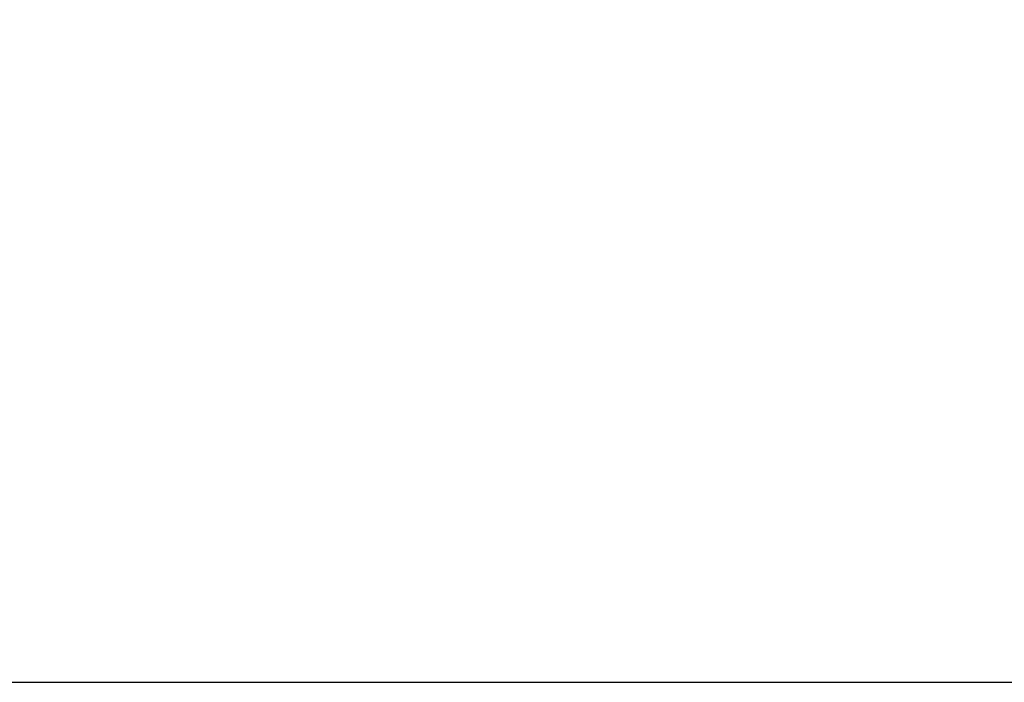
# Model space of a CAD drawing. Header units: inches. Extents: x 0 to 188, y 0 to 141.
# Tile 3 of 22: x 87 to 150, y 0 to 42. Entities that reach past the tile are written whole.
import ezdxf
from ezdxf import colors
from ezdxf.entities.mleader import LeaderData, LeaderLine
from ezdxf.math import Vec2, Vec3

# ---------------------------------------------------------------- set-up
doc = ezdxf.new("R2010")
doc.units = ezdxf.units.IN
doc.header["$MEASUREMENT"] = 0
doc.layers.add('Default', color=7, linetype='Continuous')

# ---------------------------------------------------------------- blocks, each defined once
blk = doc.blocks.new('_DOT')
at = {"color": 0}
blk.add_line((0, 0), (-1, 0), dxfattribs=at)
at = {"color": 0, "const_width": 0.333}
blk.add_lwpolyline([(-0.1665, 0, 1), (0.1665, 0, 1)], format="xyb", close=True, dxfattribs=at)
blk = doc.blocks.new('Block222')
at = {"layer": 'Default', "color": 7, "linetype": 'Continuous'}
ml = blk.add_multileader_mtext('Standard', dxfattribs=at)
ml.set_content('{\\pxsm0.9;\\fArial|b1||i0||c0|p34;\\W1.;SDC246U36BK\\P}', color=7)
ml.set_leader_properties()
ml.set_arrow_properties(name='DOT')
ml.build(insert=Vec2(0, 0))
ml.multileader.update_dxf_attribs({"leader_type": 0, "dogleg_length": 0, "arrow_head_size": 2.25})
ctx = ml.context
ctx.base_point, ctx.char_height, ctx.arrow_head_size, ctx.landing_gap_size = Vec3(152.319, -85.833), 2.25, 2.25, 0.787
ctx.text_align_type = 1
notes = []
notes.append((ctx, [(0, (0, 0, 0), (0, 0), (1, 0), 1, [])]))
ctx.mtext.insert, ctx.mtext.alignment = Vec3(163.433, -84.687), 2
for ctx, leaders in notes:
    for number, flags, end, landing, length, lines in leaders:
        leader = LeaderData()
        leader.index, (leader.has_last_leader_line, leader.has_dogleg_vector, leader.attachment_direction) = number, flags
        leader.last_leader_point, leader.dogleg_vector, leader.dogleg_length = Vec3(end), Vec3(landing), length
        for number, points, colour, breaks in lines:
            line = LeaderLine()
            line.index, line.vertices, line.color, line.breaks = number, Vec3.list(points), colors.encode_raw_color(colour), breaks
            leader.lines.append(line)
        ctx.leaders.append(leader)

msp = doc.modelspace()

# ---------------------------------------------------------------- linework, layer by layer
at = {"layer": 'Default', "color": 7, "linetype": 'Continuous'}
msp.add_line((0.095, 0.102), (187.895, 0.102), dxfattribs=at)

# ---------------------------------------------------------------- block references
at = {"layer": 'Default', "color": 7, "xscale": 0.72, "yscale": 0.72, "zscale": 0.72}
msp.add_blockref('Block222', (62.286, 63.58), dxfattribs=at)

doc.saveas('drawing.dxf')
